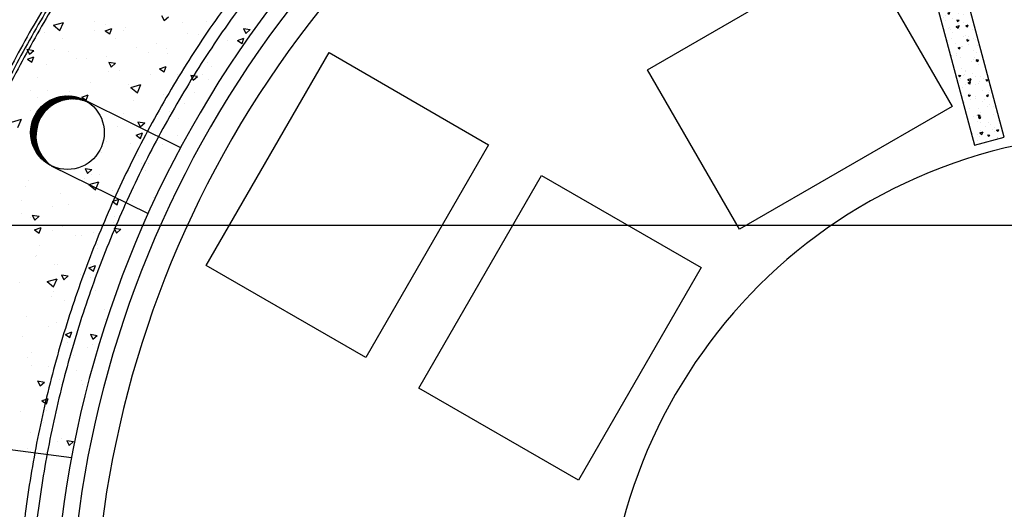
# Model space of a CAD drawing. Extents: x -1507204116 to 3732041488, y -170180604 to 62810664.
# Tile 23 of 54: x 123439 to 125043, y 1645 to 2442. Entities that reach past the tile are written whole.
import ezdxf

# ---------------------------------------------------------------- set-up
doc = ezdxf.new("R2010")
doc.units = 0
doc.header["$LTSCALE"] = 1000
doc.header["$MEASUREMENT"] = 0
doc.linetypes.add('CONFINE', pattern=[14, 6, -2, 1, -2, 1, -2])
doc.linetypes.add('TRATTI2', pattern=[10, 6, -4])
doc.layers.get('0').update_dxf_attribs({"linetype": 'CONTINUOUS'})
for name, color, linetype in [('_ZAŘÍZENÍ', 7, 'CONTINUOUS'), ('CONFINE', 3, 'CONFINE'), ('CONTORNO', 7, 'CONTINUOUS'), ('LINEAFIN', 4, 'CONTINUOUS'), ('TRATTEGG', 4, 'CONTINUOUS'), ('TRATTI2', 2, 'TRATTI2')]:
    doc.layers.add(name, color=color, linetype=linetype)

# ---------------------------------------------------------------- blocks, each defined once
blk = doc.blocks.new('*X228')
at = {"color": 0}
for p, q in [((7677.3, 4448.9), (7681.8, 4459.2)), ((7677.3, 4448.9), (7686.1, 4450.6)), ((7686.1, 4450.6), (7681.8, 4459.2)), ((7693.4, 4434.5), (7692.4, 4445.7)), ((7700.3, 4440.3), (7692.4, 4445.7)), ((7693.4, 4434.5), (7700.3, 4440.3)), ((7689, 4418.8), (7689, 4418.8)), ((7650.9, 4393.3), (7650.9, 4393.3)), ((7723, 4382.2), (7723, 4382.2)), ((7667.1, 4375.7), (7667.1, 4375.7)), ((7715.8, 4377.9), (7715.8, 4377.9)), ((7732.7, 4364.5), (7732.7, 4364.5)), ((7743.5, 4372.7), (7743.5, 4372.7)), ((7641.8, 4355.8), (7641.8, 4355.8)), ((7660.6, 4358.4), (7660.6, 4358.4)), ((7728.4, 4346.2), (7733, 4356.5)), ((7728.4, 4346.2), (7737.2, 4347.9)), ((7737.2, 4347.9), (7733, 4356.4)), ((7631.2, 4327.3), (7626.9, 4335.8)), ((7757, 4345.6), (7757, 4345.6)), ((7622.4, 4325.6), (7631.2, 4327.3)), ((7675.9, 4319.2), (7675.9, 4319.2)), ((7684.5, 4318.5), (7684.5, 4318.5)), ((7721.1, 4326.6), (7721.1, 4326.6)), ((7769.7, 4324.8), (7769.7, 4324.8)), ((7664.5, 4305.4), (7664.5, 4305.4)), ((7705.2, 4300), (7704.2, 4311.2)), ((7712.1, 4305.8), (7704.2, 4311.2)), ((7705.2, 4300), (7712.1, 4305.8)), ((7742.2, 4308.8), (7742.2, 4308.8)), ((7791, 4309), (7791, 4309)), ((7818.5, 4300.5), (7818.5, 4300.5)), ((7674.5, 4288.7), (7674.5, 4288.7)), ((7746.6, 4294.8), (7746.6, 4294.8)), ((7776.3, 4297.7), (7776.3, 4297.7)), ((7662.1, 4272.4), (7662.1, 4272.4)), ((7709.9, 4282.6), (7709.9, 4282.6)), ((7825, 4272.4), (7825, 4272.4)), ((7625.4, 4264.3), (7625.4, 4264.3)), ((7629.1, 4258.8), (7629.1, 4258.8)), ((7722.6, 4246.9), (7722.2, 4263.8)), ((7733.5, 4254.9), (7722.2, 4263.8)), ((7722.6, 4246.9), (7733.5, 4254.9)), ((7779.5, 4243.5), (7784.1, 4253.7)), ((7783.6, 4255.1), (7783.6, 4255.1)), ((7788.3, 4245.2), (7784.1, 4253.7)), ((7622.4, 4230.6), (7621.5, 4241.8)), ((7629.3, 4236.4), (7621.5, 4241.8)), ((7622.4, 4230.6), (7629.3, 4236.4)), ((7639.7, 4243.2), (7639.7, 4243.2)), ((7690.9, 4236.3), (7690.9, 4236.3)), ((7717.3, 4243.5), (7717.3, 4243.5)), ((7743.9, 4246), (7743.9, 4246)), ((7779.5, 4243.5), (7788.3, 4245.2)), ((7799.7, 4235), (7798.7, 4246.2)), ((7806.6, 4240.7), (7798.7, 4246.2)), ((7799.7, 4235), (7806.6, 4240.7)), ((7801.1, 4241.1), (7801.1, 4241.1)), ((7849.8, 4243.2), (7849.8, 4243.2)), ((7859.1, 4235.8), (7859.1, 4235.8)), ((7904.5, 4236.9), (7904.5, 4236.9)), ((7613.3, 4232.9), (7613.3, 4232.9)), ((7663.1, 4222.2), (7663.1, 4222.2)), ((7673.5, 4222.8), (7678, 4233.1)), ((7673.5, 4222.8), (7682.3, 4224.6)), ((7682.3, 4224.6), (7678, 4233.1)), ((7760.6, 4225), (7760.6, 4225)), ((7809.8, 4222.9), (7809.8, 4222.9)), ((7832.4, 4230.8), (7832.4, 4230.8)), ((7846.4, 4231), (7846.4, 4231)), ((7603, 4218.2), (7603, 4218.2)), ((7616.6, 4213.2), (7616.6, 4213.2)), ((7688.5, 4219), (7688.5, 4219)), ((7777.9, 4209.4), (7777.9, 4209.4)), ((7658.3, 4189.3), (7658.3, 4189.3)), ((7893.1, 4199.2), (7893.1, 4199.2)), ((7901.7, 4202.1), (7901.7, 4202.1)), ((7941.5, 4197.2), (7941.5, 4197.2)), ((7653.6, 4173.5), (7653.6, 4173.5)), ((7697.1, 4185.6), (7697.1, 4185.6)), ((7716.9, 4165.5), (7716, 4176.7)), ((7723.8, 4171.3), (7716, 4176.7)), ((7716.9, 4165.5), (7723.8, 4171.3)), ((7797.6, 4185.4), (7797.6, 4185.4)), ((7811.9, 4172.8), (7811.9, 4172.8)), ((7876.2, 4174.1), (7876.2, 4174.1)), ((7894.2, 4169.9), (7893.2, 4181.1)), ((7901.1, 4175.7), (7893.2, 4181.1)), ((7894.2, 4169.9), (7901.1, 4175.7)), ((7936.6, 4161.3), (7941.2, 4171.6)), ((7945.4, 4163.1), (7941.2, 4171.6)), ((7591.8, 4151.3), (7591.5, 4168.1)), ((7602.7, 4159.2), (7591.5, 4168.1)), ((7591.8, 4151.3), (7602.7, 4159.2)), ((7616.1, 4160.3), (7616.1, 4160.3)), ((7639.7, 4163.8), (7639.7, 4163.8)), ((7846.4, 4161.1), (7846.4, 4161.1)), ((7857.5, 4140.1), (7857.2, 4157)), ((7868.4, 4148), (7857.2, 4156.9)), ((7918.5, 4167.1), (7918.5, 4167.1)), ((7927.1, 4162.6), (7927.1, 4162.6)), ((7936.6, 4161.3), (7945.4, 4163.1)), ((7630.5, 4143.5), (7630.5, 4143.5)), ((7702.4, 4149.2), (7702.4, 4149.2)), ((7830.6, 4140.7), (7835.2, 4151)), ((7830.6, 4140.7), (7839.4, 4142.4)), ((7839.4, 4142.4), (7835.2, 4151)), ((7842.6, 4147.8), (7842.6, 4147.8)), ((7857.5, 4140.1), (7868.4, 4148.1)), ((7599.2, 4135), (7599.2, 4135)), ((7650.1, 4123.7), (7650.1, 4123.7)), ((7845.9, 4136.2), (7845.9, 4136.2)), ((7935.2, 4127.2), (7935.2, 4127.2)), ((7955.5, 4127.5), (7955.5, 4127.5)), ((7961.1, 4126), (7961.1, 4126)), ((7971.8, 4135.3), (7971.8, 4135.3)), ((7618.6, 4099.5), (7623.1, 4109.8)), ((7627.4, 4101.2), (7623.1, 4109.8)), ((7634.2, 4096.1), (7633.2, 4107.3)), ((7641.1, 4101.9), (7633.2, 4107.3)), ((7691.8, 4114.4), (7691.8, 4114.4)), ((7983.8, 4108.6), (7983.8, 4108.6)), ((7988.7, 4104.8), (7987.7, 4116)), ((7995.6, 4110.6), (7987.7, 4116)), ((7988.7, 4104.8), (7995.6, 4110.6)), ((8061.4, 4112), (8061.4, 4112)), ((8076.4, 4109.2), (8076.4, 4109.2)), ((7618.6, 4099.5), (7627.4, 4101.2)), ((7634.2, 4096.1), (7641.1, 4101.9)), ((7667.5, 4103.8), (7667.5, 4103.8)), ((7698.6, 4096.2), (7698.6, 4096.2)), ((7824.9, 4101.7), (7824.9, 4101.7)), ((7860.3, 4091.3), (7860.3, 4091.3)), ((7880, 4099.6), (7880, 4099.6)), ((7932.4, 4097.4), (7932.4, 4097.4)), ((7935.1, 4106.5), (7935.1, 4106.5)), ((8004.3, 4103.2), (8004.3, 4103.2)), ((8027, 4106.4), (8027, 4106.4)), ((7684.1, 4087.1), (7684.1, 4087.1)), ((7716.3, 4079.5), (7716.3, 4079.5)), ((7799.2, 4075.8), (7799.2, 4075.8)), ((7912.8, 4081.1), (7912.8, 4081.1)), ((7995.1, 4089.4), (7995.1, 4089.4)), ((8093.7, 4079.2), (8098.3, 4089.5)), ((8093.7, 4079.2), (8102.6, 4080.9)), ((8102.6, 4080.9), (8098.3, 4089.5)), ((8110.2, 4078.2), (8110.2, 4078.2)), ((7726.7, 4044.4), (7726.4, 4061.3)), ((7737.6, 4052.4), (7726.4, 4061.3)), ((7876.2, 4073), (7876.2, 4073)), ((7914, 4063), (7914, 4063)), ((7987.7, 4058.6), (7992.3, 4068.9)), ((7987.7, 4058.6), (7996.5, 4060.3)), ((7996.5, 4060.3), (7992.3, 4068.9)), ((8113.4, 4069.6), (8113.4, 4069.6)), ((7825.4, 4045.9), (7825.4, 4045.9)), ((7881.7, 4038), (7886.3, 4048.3)), ((7890.5, 4039.7), (7886.3, 4048.3)), ((7905.9, 4035.4), (7905, 4046.6)), ((7912.8, 4041.2), (7905, 4046.6)), ((7968, 4052.2), (7968, 4052.2)), ((7969.4, 4057.7), (7969.4, 4057.7)), ((7992.4, 4033.3), (7992.1, 4050.1)), ((8003.3, 4041.2), (7992.1, 4050.1)), ((8029.2, 4052.8), (8029.2, 4052.8)), ((8083.2, 4039.8), (8082.2, 4051)), ((8090.1, 4045.5), (8082.2, 4051)), ((8083.2, 4039.8), (8090.1, 4045.5)), ((8120.3, 4044.3), (8120.3, 4044.3)), ((8162.2, 4045.3), (8162.2, 4045.3)), ((8169, 4046.5), (8169, 4046.5)), ((7833.2, 4039.2), (7833.2, 4039.2)), ((7853.8, 4026.9), (7853.8, 4026.9)), ((7881.7, 4038), (7890.5, 4039.7)), ((7883.8, 4034), (7883.8, 4034)), ((7905.9, 4035.4), (7912.8, 4041.2)), ((7932.5, 4036.1), (7932.5, 4036.1)), ((7946.3, 4027.7), (7946.3, 4027.7)), ((7992.4, 4033.3), (8003.3, 4041.2)), ((8010.2, 4039.5), (8010.2, 4039.5)), ((8018.2, 4033.4), (8018.2, 4033.4)), ((8060.6, 4031.6), (8060.6, 4031.6)), ((8090.3, 4039.5), (8090.3, 4039.5)), ((8097.2, 4039.7), (8097.2, 4039.7)), ((8144.2, 4041.6), (8144.2, 4041.6)), ((7874.2, 4021.6), (7874.2, 4021.6)), ((7948, 4026.4), (7948, 4026.4)), ((8063.2, 4016.2), (8063.2, 4016.2)), ((8152.4, 4010.8), (8152.4, 4010.8)), ((8127.3, 3999.8), (8127.3, 3999.8)), ((8178.2, 4005), (8178.2, 4005)), ((8250.8, 3997.1), (8255.4, 4007.4)), ((8250.8, 3997.1), (8259.7, 3998.8)), ((8259.7, 3998.8), (8255.4, 4007.4)), ((7982, 3989.8), (7982, 3989.8)), ((8038.2, 3985.5), (8038.2, 3985.5)), ((8097.2, 3979.7), (8097.2, 3979.7)), ((8144.8, 3976.5), (8149.4, 3986.8)), ((8153.7, 3978.2), (8149.4, 3986.8)), ((8177.7, 3974.7), (8176.7, 3985.9)), ((8184.6, 3980.5), (8176.7, 3985.9)), ((8177.7, 3974.7), (8184.6, 3980.5)), ((8245, 3990.2), (8245, 3990.2)), ((8248.2, 3981.6), (8248.2, 3981.6)), ((8069.1, 3971.9), (8069.1, 3971.9)), ((8104.2, 3969.8), (8104.2, 3969.8)), ((8117.8, 3974), (8117.8, 3974)), ((8144.8, 3976.5), (8153.7, 3978.2)), ((8176.1, 3975.5), (8176.1, 3975.5)), ((8195.4, 3977.4), (8195.4, 3977.4)), ((8212.2, 3968.4), (8212.2, 3968.4)), ((8185.9, 3935.9), (8185.9, 3935.9)), ((8222.6, 3944), (8222.6, 3944)), ((8246.2, 3931.8), (8246.2, 3931.8))]:
    blk.add_line(p, q, dxfattribs=at)
blk = doc.blocks.new('*X226')
at = {"color": 0}
for p, q in [((8864.2, 7534.8), (8871.3, 7541.9)), ((8854.1, 7517.7), (8861.2, 7524.7)), ((8854.7, 7519.1), (8861.7, 7526.2)), ((8855.3, 7520.7), (8862.4, 7527.7)), ((8856.1, 7522.3), (8863.2, 7529.4)), ((8857, 7524.1), (8864.1, 7531.2)), ((8858.1, 7526.1), (8865.1, 7533.1)), ((8859.4, 7528.3), (8866.5, 7535.3)), ((8861.2, 7531), (8868.3, 7538)), ((8850.4, 7501.6), (8857.4, 7508.6)), ((8850.5, 7502.5), (8857.5, 7509.6)), ((8850.6, 7503.5), (8857.6, 7510.6)), ((8850.7, 7504.6), (8857.8, 7511.6)), ((8850.9, 7505.6), (8857.9, 7512.7)), ((8851, 7506.7), (8858.1, 7513.7)), ((8851.2, 7507.7), (8858.3, 7514.8)), ((8851.5, 7508.9), (8858.5, 7515.9)), ((8851.7, 7510), (8858.8, 7517.1)), ((8852, 7511.2), (8859.1, 7518.2)), ((8852.3, 7512.4), (8859.4, 7519.4)), ((8852.7, 7513.6), (8859.8, 7520.7)), ((8853.1, 7514.9), (8860.2, 7522)), ((8853.6, 7516.3), (8860.6, 7523.3)), ((8850.1, 7496.9), (8857.2, 7504)), ((8850.1, 7496), (8857.2, 7503.1)), ((8850.1, 7495.1), (8857.2, 7502.2)), ((8850.2, 7499.7), (8857.3, 7506.7)), ((8850.2, 7498.7), (8857.3, 7505.8)), ((8850.2, 7497.8), (8857.2, 7504.9)), ((8850.2, 7494.3), (8857.2, 7501.4)), ((8850.2, 7493.4), (8857.3, 7500.5)), ((8850.2, 7492.6), (8857.3, 7499.7)), ((8850.3, 7500.6), (8857.4, 7507.7)), ((8850.3, 7491.8), (8857.4, 7498.8)), ((8850.4, 7491), (8857.4, 7498)), ((8850.4, 7490.1), (8857.5, 7497.2)), ((8850.5, 7489.3), (8857.6, 7496.4)), ((8850.6, 7488.6), (8857.7, 7495.6)), ((8850.7, 7487.8), (8857.8, 7494.9)), ((8850.8, 7487), (8857.9, 7494.1)), ((8851, 7486.3), (8858, 7493.3)), ((8851.1, 7485.5), (8858.2, 7492.6)), ((8851.2, 7484.8), (8858.3, 7491.8)), ((8851.4, 7484), (8858.5, 7491.1)), ((8851.5, 7483.3), (8858.6, 7490.4)), ((8851.7, 7482.6), (8858.8, 7489.6)), ((8851.9, 7481.9), (8858.9, 7488.9)), ((8852.1, 7481.2), (8859.1, 7488.2)), ((8852.2, 7480.5), (8859.3, 7487.5)), ((8852.4, 7479.8), (8859.5, 7486.8)), ((8852.6, 7479.1), (8859.7, 7486.2)), ((8852.8, 7478.4), (8859.9, 7485.5)), ((8853.1, 7477.7), (8860.1, 7484.8)), ((8853.3, 7477.1), (8860.3, 7484.1)), ((8853.5, 7476.4), (8860.6, 7483.5)), ((8853.7, 7475.8), (8860.8, 7482.8)), ((8854, 7475.1), (8861, 7482.2)), ((8854.2, 7474.5), (8861.3, 7481.5)), ((8854.5, 7473.8), (8861.5, 7480.9)), ((8854.7, 7473.2), (8861.8, 7480.3)), ((8855, 7472.6), (8862.1, 7479.7)), ((8855.3, 7472), (8862.3, 7479)), ((8855.5, 7471.4), (8862.6, 7478.4)), ((8855.8, 7470.8), (8862.9, 7477.8)), ((8856.1, 7470.2), (8863.2, 7477.2)), ((8856.4, 7469.6), (8863.5, 7476.6)), ((8856.7, 7469), (8863.7, 7476.1)), ((8857, 7468.4), (8864, 7475.5)), ((8857.3, 7467.8), (8864.4, 7474.9)), ((8857.6, 7467.2), (8864.7, 7474.3)), ((8857.9, 7466.7), (8865, 7473.8)), ((8858.2, 7466.1), (8865.3, 7473.2)), ((8858.6, 7465.6), (8865.6, 7472.6)), ((8858.9, 7465), (8866, 7472.1)), ((8859.2, 7464.5), (8866.3, 7471.5)), ((8859.6, 7463.9), (8866.6, 7471)), ((8859.9, 7463.4), (8867, 7470.5)), ((8860.3, 7462.9), (8867.3, 7469.9)), ((8860.6, 7462.3), (8867.7, 7469.4)), ((8861, 7461.8), (8868.1, 7468.9)), ((8861.4, 7461.3), (8868.4, 7468.4)), ((8861.7, 7460.8), (8868.8, 7467.8)), ((8862.1, 7460.3), (8869.2, 7467.3)), ((8862.5, 7459.8), (8869.6, 7466.8)), ((8862.9, 7459.3), (8869.9, 7466.3)), ((8863.3, 7458.8), (8870.3, 7465.8)), ((8863.7, 7458.3), (8870.7, 7465.4)), ((8864.1, 7457.8), (8871.1, 7464.9)), ((8864.5, 7457.3), (8871.5, 7464.4)), ((8864.9, 7456.8), (8871.9, 7463.9)), ((8865.3, 7456.4), (8872.4, 7463.4)), ((8865.7, 7455.9), (8872.8, 7463)), ((8866.1, 7455.4), (8873.2, 7462.5)), ((8866.6, 7455), (8873.6, 7462.1)), ((8867, 7454.5), (8874.1, 7461.6)), ((8867.4, 7454.1), (8874.5, 7461.2)), ((8867.9, 7453.6), (8874.9, 7460.7)), ((8868.3, 7453.2), (8875.4, 7460.3)), ((8868.8, 7452.8), (8875.8, 7459.8)), ((8869.2, 7452.3), (8876.3, 7459.4)), ((8869.7, 7451.9), (8876.7, 7459)), ((8870.1, 7451.5), (8877.2, 7458.6)), ((8870.6, 7451.1), (8877.7, 7458.2)), ((8871.1, 7450.7), (8878.2, 7457.7)), ((8871.6, 7450.3), (8878.6, 7457.3)), ((8872, 7449.9), (8879.1, 7456.9)), ((8872.5, 7449.5), (8879.6, 7456.5)), ((8873, 7449.1), (8880.1, 7456.2)), ((8873.5, 7448.7), (8880.6, 7455.8)), ((8874, 7448.3), (8881.1, 7455.4)), ((8874.5, 7447.9), (8881.6, 7455)), ((8875, 7447.6), (8882.1, 7454.6)), ((8875.6, 7447.2), (8882.6, 7454.3)), ((8876.1, 7446.8), (8883.1, 7453.9)), ((8876.6, 7446.5), (8883.7, 7453.5)), ((8877.1, 7446.1), (8884.2, 7453.2)), ((8877.7, 7445.8), (8884.7, 7452.8)), ((8878.2, 7445.4), (8885.3, 7452.5)), ((8878.8, 7445.1), (8885.8, 7452.2)), ((8879.3, 7444.8), (8886.4, 7451.8)), ((8879.9, 7444.4), (8886.9, 7451.5)), ((8880.4, 7444.1), (8887.5, 7451.2)), ((8881, 7443.8), (8888.1, 7450.9)), ((8881.6, 7443.5), (8888.6, 7450.5)), ((8882.1, 7443.2), (8889.2, 7450.2)), ((8882.7, 7442.9), (8889.8, 7449.9)), ((8883.3, 7442.6), (8890.4, 7449.6)), ((8883.9, 7442.3), (8891, 7449.3)), ((8884.5, 7442), (8891.6, 7449.1)), ((8885.1, 7441.7), (8892.2, 7448.8)), ((8885.7, 7441.4), (8892.8, 7448.5)), ((8886.3, 7441.2), (8893.4, 7448.2)), ((8886.9, 7440.9), (8894, 7448)), ((8887.6, 7440.6), (8894.6, 7447.7)), ((8888.2, 7440.4), (8895.3, 7447.5)), ((8888.8, 7440.1), (8895.9, 7447.2)), ((8889.5, 7439.9), (8896.5, 7447)), ((8890.1, 7439.7), (8897.2, 7446.7)), ((8890.8, 7439.4), (8897.8, 7446.5)), ((8891.4, 7439.2), (8898.5, 7446.3)), ((8892.1, 7439), (8899.2, 7446.1)), ((8892.8, 7438.8), (8899.9, 7445.9)), ((8893.5, 7438.6), (8900.5, 7445.7)), ((8894.2, 7438.4), (8901.2, 7445.5)), ((8894.8, 7438.2), (8901.9, 7445.3)), ((8895.6, 7438), (8902.6, 7445.1)), ((8896.3, 7437.9), (8903.3, 7444.9)), ((8897, 7437.7), (8904.1, 7444.8)), ((8897.7, 7437.5), (8904.8, 7444.6)), ((8898.4, 7437.4), (8905.5, 7444.5)), ((8899.2, 7437.2), (8906.3, 7444.3)), ((8899.9, 7437.1), (8907, 7444.2)), ((8900.7, 7437), (8907.8, 7444.1)), ((8901.5, 7436.9), (8908.5, 7443.9)), ((8902.2, 7436.8), (8909.3, 7443.8)), ((8903, 7436.7), (8910.1, 7443.7)), ((8903.8, 7436.6), (8910.9, 7443.6)), ((8904.6, 7436.5), (8911.7, 7443.6)), ((8916.2, 7436.5), (8923.2, 7443.6)), ((8917.1, 7436.6), (8924.2, 7443.7)), ((8918.2, 7436.8), (8925.2, 7443.8)), ((8919.2, 7436.9), (8926.3, 7444)), ((8920.2, 7437.1), (8927.3, 7444.2)), ((8921.3, 7437.3), (8928.4, 7444.4)), ((8922.4, 7437.5), (8929.5, 7444.6)), ((8923.6, 7437.8), (8930.6, 7444.8)), ((8924.7, 7438), (8931.8, 7445.1)), ((8925.9, 7438.3), (8933, 7445.4)), ((8927.2, 7438.7), (8934.2, 7445.8)), ((8928.4, 7439.1), (8935.5, 7446.2)), ((8929.8, 7439.5), (8936.8, 7446.6)), ((8931.1, 7440), (8938.2, 7447.1)), ((8932.6, 7440.6), (8939.7, 7447.7)), ((8934.1, 7441.2), (8941.2, 7448.3)), ((8935.7, 7442), (8942.8, 7449)), ((8937.5, 7442.8), (8944.5, 7449.9)), ((8939.4, 7443.8), (8946.4, 7450.9)), ((8941.5, 7445.1), (8948.6, 7452.2)), ((8944, 7446.7), (8951.1, 7453.8)), ((8947.4, 7449.2), (8954.4, 7456.3)), ((8905.4, 7436.4), (8912.5, 7443.5)), ((8906.3, 7436.4), (8913.3, 7443.4)), ((8907.1, 7436.3), (8914.2, 7443.4)), ((8907.9, 7436.3), (8915, 7443.3)), ((8908.8, 7436.2), (8915.9, 7443.3)), ((8909.7, 7436.2), (8916.7, 7443.3)), ((8910.6, 7436.2), (8917.6, 7443.3)), ((8911.4, 7436.2), (8918.5, 7443.3)), ((8912.4, 7436.3), (8919.4, 7443.3)), ((8913.3, 7436.3), (8920.4, 7443.4)), ((8914.2, 7436.4), (8921.3, 7443.4)), ((8915.2, 7436.4), (8922.3, 7443.5))]:
    blk.add_line(p, q, dxfattribs=at)
blk = doc.blocks.new('*X197')
at = {"color": 0}
for p, q in [((7510, 4185.1), (7508.8, 4203.8)), ((7501.2, 4135.5), (7499, 4169)), ((7492.4, 4085.9), (7490.2, 4119.4)), ((7483.7, 4036.3), (7481.5, 4069.8)), ((7485.5, 4009), (7484.7, 4020.3)), ((7498.2, 3997.8), (7497.5, 4009.1)), ((7511, 3986.6), (7510.2, 3997.9)), ((7523.7, 3975.4), (7523, 3986.7)), ((7536.5, 3964.3), (7535.8, 3975.5)), ((7549.2, 3953.1), (7548.5, 3964.4)), ((7562, 3941.9), (7561.3, 3953.2)), ((7574.8, 3930.7), (7574, 3942)), ((7587.5, 3919.5), (7586.8, 3930.8)), ((7600.3, 3908.3), (7599.5, 3919.6)), ((7613, 3897.1), (7612.3, 3908.4)), ((7625.8, 3885.9), (7625.1, 3897.2)), ((7638.6, 3874.7), (7637.8, 3886)), ((7867, 3875.7), (7866.5, 3883.9)), ((7651.3, 3863.6), (7650.6, 3874.8)), ((7819.9, 3860.8), (7819.3, 3869)), ((7831.6, 3864.5), (7831.1, 3872.8)), ((7843.4, 3868.3), (7842.9, 3876.5)), ((7855.2, 3872), (7854.7, 3880.2)), ((7664.1, 3852.4), (7663.3, 3863.7)), ((7676.8, 3841.2), (7676.1, 3852.5)), ((7761, 3842.2), (7760.4, 3850.4)), ((7772.7, 3845.9), (7772.2, 3854.2)), ((7784.5, 3849.7), (7784, 3857.9)), ((7796.3, 3853.4), (7795.8, 3861.6)), ((7808.1, 3857.1), (7807.5, 3865.3)), ((7689.6, 3830), (7688.9, 3841.3)), ((7713.8, 3827.3), (7713.3, 3835.5)), ((7725.6, 3831), (7725.1, 3839.3)), ((7737.4, 3834.8), (7736.9, 3843)), ((7749.2, 3838.5), (7748.6, 3846.7)), ((7702, 3824.4), (7701.5, 3832.4))]:
    blk.add_line(p, q, dxfattribs=at)
blk = doc.blocks.new('*X218')
at = {"color": 0}
for p, q in [((7391.4, 5600.1), (7391.4, 5600.1)), ((7402.9, 5598.7), (7402.9, 5598.7)), ((7414.2, 5595.7), (7413.9, 5599.4)), ((7416.5, 5597.6), (7413.9, 5599.4)), ((7443.1, 5593.6), (7443, 5599.3)), ((7446.7, 5596.3), (7443, 5599.3)), ((7466.3, 5599.4), (7466.3, 5599.4)), ((7471.8, 5600.3), (7471.8, 5600.3)), ((7473.3, 5597.2), (7473, 5600.4)), ((7473.3, 5597.2), (7475.6, 5599.1)), ((7475.6, 5599.1), (7473.7, 5600.4)), ((7489.1, 5595.6), (7490.6, 5599)), ((7492, 5596.2), (7490.6, 5599)), ((7532.4, 5598.6), (7532.2, 5600.4)), ((7532.4, 5598.6), (7534.4, 5600.4)), ((7578.6, 5599.2), (7578.6, 5599.2)), ((7591.4, 5600.1), (7591.4, 5600.4)), ((7591.4, 5600.1), (7591.8, 5600.4)), ((7682.8, 5595.7), (7684.3, 5599.1)), ((7685.7, 5596.3), (7684.3, 5599.1)), ((7740.7, 5598.7), (7740.7, 5598.7)), ((7758.9, 5599.8), (7758.9, 5599.8)), ((7776.6, 5599.3), (7776.6, 5599.3)), ((7844.4, 5599.5), (7844.4, 5599.5)), ((7851.5, 5599.6), (7851.5, 5599.6)), ((7871.1, 5599.6), (7871.1, 5599.6)), ((7876.5, 5595.8), (7878, 5599.2)), ((7879.5, 5596.4), (7878, 5599.2)), ((7948.1, 5600.3), (7948.1, 5600.3)), ((8051.5, 5600.2), (8051.5, 5600.2)), ((8070.2, 5595.9), (8071.8, 5599.3)), ((8073.2, 5596.5), (8071.8, 5599.3)), ((8106.6, 5599.5), (8106.6, 5600.4)), ((8106.6, 5599.5), (8107.9, 5600.4)), ((8163.7, 5600), (8163.7, 5600)), ((7370.3, 5591.5), (7370.3, 5591.5)), ((7386.6, 5583.4), (7386.6, 5583.4)), ((7390.7, 5596), (7390.7, 5596)), ((7402.7, 5587.9), (7402.7, 5587.9)), ((7410.6, 5585.4), (7410.6, 5585.4)), ((7414.2, 5595.7), (7416.5, 5597.6)), ((7418.3, 5595.4), (7418.3, 5595.4)), ((7418.4, 5581.9), (7419.9, 5585.3)), ((7421.3, 5582.4), (7419.9, 5585.3)), ((7421.3, 5589.1), (7421.3, 5589.1)), ((7429.7, 5596.4), (7429.7, 5596.4)), ((7434.6, 5587.3), (7434.6, 5587.3)), ((7441.1, 5584.2), (7441.1, 5584.2)), ((7443.1, 5593.6), (7446.7, 5596.3)), ((7453.7, 5588.7), (7455.2, 5592.2)), ((7453.7, 5588.7), (7456.7, 5589.3)), ((7456.7, 5589.3), (7455.2, 5592.2)), ((7458.6, 5589.4), (7458.6, 5589.4)), ((7464.3, 5584.9), (7464.3, 5584.9)), ((7468, 5592.1), (7468, 5592.1)), ((7473.6, 5583.1), (7473.6, 5583.1)), ((7482.6, 5591.3), (7482.6, 5591.3)), ((7489.1, 5595.6), (7492, 5596.2)), ((7499.5, 5584.3), (7499.5, 5584.3)), ((7502.4, 5593.3), (7502.4, 5593.3)), ((7506.4, 5588.7), (7506.4, 5588.7)), ((7506.6, 5593.3), (7506.6, 5593.3)), ((7530.6, 5595.2), (7530.6, 5595.2)), ((7531.7, 5589.9), (7531.6, 5595.5)), ((7535.3, 5592.6), (7531.6, 5595.5)), ((7531.7, 5589.9), (7535.3, 5592.6)), ((7533.2, 5586.5), (7533.2, 5586.5)), ((7533.4, 5597.2), (7533.4, 5597.2)), ((7536.2, 5585.9), (7536.2, 5585.9)), ((7544.7, 5585), (7544.7, 5585)), ((7545.4, 5589.2), (7545.4, 5589.2)), ((7552.5, 5586.6), (7552.5, 5586.6)), ((7554.6, 5597.3), (7554.6, 5597.3)), ((7566.9, 5584), (7566.9, 5584)), ((7571.7, 5592.9), (7571.7, 5592.9)), ((7578.3, 5587.7), (7578.3, 5587.7)), ((7583.5, 5597.6), (7583.5, 5597.6)), ((7610.1, 5589.5), (7610.1, 5589.5)), ((7612.1, 5582), (7613.6, 5585.4)), ((7615.1, 5582.5), (7613.6, 5585.4)), ((7614.4, 5590.7), (7614.4, 5590.7)), ((7614.9, 5588), (7614.9, 5588)), ((7615.1, 5589.3), (7615.1, 5589.3)), ((7620.2, 5586.2), (7620.1, 5591.8)), ((7623.9, 5588.8), (7620.1, 5591.8)), ((7620.2, 5586.2), (7623.9, 5588.8)), ((7626.6, 5593.4), (7626.6, 5593.4)), ((7631.3, 5590), (7631.3, 5590)), ((7637.1, 5597.9), (7637.1, 5597.9)), ((7645, 5583.8), (7645, 5583.8)), ((7647.4, 5588.8), (7649, 5592.3)), ((7647.4, 5588.8), (7650.4, 5589.4)), ((7648.4, 5585.7), (7648.4, 5585.7)), ((7650.4, 5589.4), (7649, 5592.3)), ((7657.2, 5591.2), (7657.2, 5591.2)), ((7662.9, 5591.9), (7662.9, 5591.9)), ((7675.3, 5593.7), (7675.3, 5593.7)), ((7679.2, 5583.8), (7679.2, 5583.8)), ((7682, 5579.8), (7681.7, 5583.6)), ((7684.3, 5581.7), (7681.7, 5583.5)), ((7682.8, 5595.7), (7685.7, 5596.3)), ((7693.9, 5592.8), (7693.9, 5592.8)), ((7695.5, 5595), (7695.5, 5595)), ((7703.2, 5585.8), (7703.2, 5585.8)), ((7707.7, 5597.7), (7707.7, 5597.7)), ((7708.8, 5582.5), (7708.7, 5588.1)), ((7712.4, 5585.1), (7708.7, 5588.1)), ((7708.8, 5582.5), (7712.4, 5585.1)), ((7710.1, 5593.5), (7710.1, 5593.5)), ((7710.9, 5595.9), (7710.9, 5595.9)), ((7713.7, 5590.3), (7713.7, 5590.3)), ((7726.1, 5588.1), (7726.1, 5588.1)), ((7727.2, 5587.8), (7727.2, 5587.8)), ((7736, 5594.6), (7736, 5594.6)), ((7741.1, 5581.3), (7740.8, 5585)), ((7743.4, 5583.2), (7740.8, 5585)), ((7741.1, 5581.3), (7743.4, 5583.2)), ((7751.2, 5589.8), (7751.2, 5589.8)), ((7752.1, 5586.5), (7752.1, 5586.5)), ((7769.2, 5583.9), (7769.2, 5583.9)), ((7772.7, 5596.2), (7772.7, 5596.2)), ((7775.2, 5591.7), (7775.2, 5591.7)), ((7779, 5594.4), (7779, 5594.4)), ((7788.9, 5596.9), (7788.9, 5596.9)), ((7797.4, 5578.7), (7797.3, 5584.4)), ((7801, 5581.4), (7797.3, 5584.4)), ((7799.2, 5593.7), (7799.2, 5593.7)), ((7800.2, 5582.7), (7799.8, 5586.5)), ((7802.5, 5584.6), (7799.8, 5586.5)), ((7800.2, 5582.7), (7802.5, 5584.7)), ((7805.8, 5582.1), (7807.4, 5585.5)), ((7805.8, 5582.1), (7808.8, 5582.6)), ((7807.2, 5592.3), (7807.2, 5592.3)), ((7808.8, 5582.6), (7807.4, 5585.5)), ((7814.8, 5598), (7814.8, 5598)), ((7817.4, 5591.1), (7817.4, 5591.1)), ((7823.1, 5595.7), (7823.1, 5595.7)), ((7838.1, 5585.5), (7838.1, 5585.5)), ((7841.2, 5588.9), (7842.7, 5592.4)), ((7841.2, 5588.9), (7844.1, 5589.5)), ((7844.1, 5589.5), (7842.7, 5592.4)), ((7847.2, 5597.7), (7847.2, 5597.7)), ((7850.3, 5588.2), (7850.3, 5588.2)), ((7855.7, 5587.3), (7855.7, 5587.3)), ((7859.2, 5584.2), (7858.9, 5587.9)), ((7861.5, 5586.1), (7858.9, 5587.9)), ((7859.2, 5584.2), (7861.5, 5586.1)), ((7859.5, 5584.5), (7859.5, 5584.5)), ((7876.5, 5595.8), (7879.5, 5596.4)), ((7882.7, 5595.2), (7882.7, 5595.2)), ((7888.4, 5596.6), (7888.4, 5596.6)), ((7894, 5583), (7894, 5583)), ((7907.5, 5588.4), (7907.5, 5588.4)), ((7918.3, 5585.6), (7918, 5589.4)), ((7920.6, 5587.5), (7918, 5589.4)), ((7918.3, 5585.6), (7920.6, 5587.6)), ((7919.2, 5589.7), (7919.2, 5589.7)), ((7921.1, 5591.8), (7921.1, 5591.8)), ((7931.4, 5592.4), (7931.4, 5592.4)), ((7949.8, 5582.8), (7949.8, 5582.8)), ((7955.5, 5592.4), (7955.5, 5592.4)), ((7959.4, 5588.1), (7959.4, 5588.1)), ((7971.8, 5584.3), (7971.8, 5584.3)), ((7977.4, 5587.1), (7977.1, 5590.8)), ((7979.7, 5589), (7977.1, 5590.8)), ((7977.4, 5587.1), (7979.7, 5589)), ((7986.3, 5596), (7986.3, 5596)), ((7995.8, 5586.3), (7995.8, 5586.3)), ((7997.7, 5583.8), (7997.7, 5583.8)), ((7999.6, 5582.2), (8001.1, 5585.6)), ((7999.6, 5582.2), (8002.5, 5582.8)), ((8000.4, 5594), (8000.4, 5594)), ((8002.5, 5582.7), (8001.1, 5585.6)), ((8003.5, 5596.3), (8003.5, 5596.3)), ((8008.3, 5583.1), (8008.3, 5583.1)), ((8012.6, 5596.7), (8012.6, 5596.7)), ((8019.7, 5588.2), (8019.7, 5588.2)), ((8024.7, 5592.6), (8024.7, 5592.6)), ((8031, 5587.1), (8031, 5587.1)), ((8034.2, 5584.2), (8034.2, 5584.2)), ((8034.9, 5589), (8036.4, 5592.5)), ((8034.9, 5589), (8037.8, 5589.6)), ((8036.5, 5588.5), (8036.2, 5592.3)), ((8038.8, 5590.5), (8036.2, 5592.3)), ((8037.9, 5589.6), (8036.4, 5592.5)), ((8036.5, 5588.5), (8038.8, 5590.5)), ((8043.8, 5590.2), (8043.8, 5590.2)), ((8063.1, 5588.9), (8063.1, 5588.9)), ((8067.7, 5592.2), (8067.7, 5592.2)), ((8070.2, 5595.9), (8073.2, 5596.5)), ((8070.9, 5585.8), (8070.9, 5585.8)), ((8074, 5582.9), (8074, 5582.9)), ((8081.5, 5598.3), (8081.5, 5598.3)), ((8087.2, 5586.5), (8087.2, 5586.5)), ((8090, 5596.8), (8090, 5596.8)), ((8091.8, 5594.2), (8091.8, 5594.2)), ((8095.6, 5590), (8095.2, 5593.7)), ((8097.9, 5591.9), (8095.2, 5593.7)), ((8095.6, 5590), (8097.9, 5591.9)), ((8101.4, 5584.6), (8101.4, 5584.6)), ((8112.1, 5591.4), (8112.1, 5591.4)), ((8113, 5587.7), (8113, 5587.7)), ((8115.7, 5596.1), (8115.7, 5596.1)), ((8128.4, 5593.4), (8128.4, 5593.4)), ((8139.8, 5598.1), (8139.8, 5598.1)), ((8143, 5584.5), (8143, 5584.5)), ((8149.8, 5589.3), (8149.8, 5589.3)), ((8152.1, 5584.9), (8152.1, 5584.9)), ((8154.6, 5591.4), (8154.3, 5595.2)), ((8156.9, 5593.4), (8154.3, 5595.2)), ((8154.6, 5591.4), (8156.9, 5593.4)), ((8155.2, 5587.2), (8155.2, 5587.2)), ((8166, 5590), (8166, 5590)), ((8166.8, 5589.6), (8166.8, 5589.6)), ((7371, 5577.9), (7371, 5577.9)), ((7375, 5568.2), (7375, 5568.2)), ((7375.7, 5579.1), (7375.7, 5579.1)), ((7378.6, 5579), (7378.6, 5579)), ((7383, 5575), (7384.6, 5578.4)), ((7383, 5575), (7386, 5575.6)), ((7383.2, 5580.6), (7383.2, 5580.6)), ((7386, 5575.6), (7384.6, 5578.4)), ((7386.6, 5572.6), (7386.3, 5576.3)), ((7388.9, 5574.5), (7386.3, 5576.3)), ((7386.6, 5572.6), (7388.9, 5574.5)), ((7387, 5566.9), (7387, 5566.9)), ((7394.8, 5579.7), (7394.8, 5579.7)), ((7399.5, 5561.8), (7399.4, 5567.4)), ((7403.2, 5564.4), (7399.4, 5567.4)), ((7401.6, 5571), (7401.6, 5571)), ((7414.1, 5575.7), (7414.1, 5575.7)), ((7418.4, 5581.9), (7421.3, 5582.4)), ((7420.7, 5580.8), (7420.7, 5580.8)), ((7423, 5572.2), (7423, 5572.2)), ((7444.6, 5566.8), (7444.6, 5566.8)), ((7445.7, 5574), (7445.4, 5577.7)), ((7448, 5575.9), (7445.4, 5577.7)), ((7445.7, 5574), (7448, 5575.9)), ((7452.1, 5582.2), (7452.1, 5582.2)), ((7452.4, 5572), (7452.4, 5572)), ((7457.4, 5582.4), (7457.4, 5582.4)), ((7471, 5576.1), (7471, 5576.1)), ((7479.3, 5579.9), (7479.3, 5579.9)), ((7482.7, 5575.3), (7482.7, 5575.3)), ((7487.2, 5568), (7487.2, 5568)), ((7490.7, 5567.7), (7490.7, 5567.7)), ((7504.8, 5575.5), (7504.5, 5579.2)), ((7507.1, 5577.4), (7504.5, 5579.2)), ((7504.8, 5575.5), (7507.1, 5577.4)), ((7511.3, 5570.1), (7511.3, 5570.1)), ((7513.6, 5568.4), (7513.6, 5568.4)), ((7517.7, 5576.5), (7517.7, 5576.5)), ((7518.9, 5580.1), (7518.9, 5580.1)), ((7525.8, 5571.1), (7525.8, 5571.1)), ((7535.2, 5572), (7535.2, 5572)), ((7541.4, 5568.2), (7543, 5571.7)), ((7541.4, 5568.2), (7544.4, 5568.8)), ((7544.4, 5568.8), (7543, 5571.7)), ((7556.1, 5572.8), (7556.1, 5572.8)), ((7559.2, 5574), (7559.2, 5574)), ((7563.9, 5576.9), (7563.5, 5580.7)), ((7566.2, 5578.8), (7563.5, 5580.6)), ((7563.9, 5579.5), (7563.9, 5579.5)), ((7563.9, 5576.9), (7566.2, 5578.8)), ((7576.8, 5575.1), (7578.3, 5578.5)), ((7576.8, 5575.1), (7579.7, 5575.7)), ((7579.7, 5575.7), (7578.3, 5578.5)), ((7583, 5580.7), (7583, 5580.7)), ((7583.2, 5575.9), (7583.2, 5575.9)), ((7594.4, 5568.5), (7594.4, 5568.5)), ((7594.7, 5572.7), (7594.7, 5572.7)), ((7606.9, 5575.4), (7606.9, 5575.4)), ((7607.2, 5578), (7607.2, 5578)), ((7612.1, 5582), (7615.1, 5582.5)), ((7621.4, 5577.3), (7621.4, 5577.3)), ((7622.9, 5578.4), (7622.6, 5582.1)), ((7625.2, 5580.3), (7622.6, 5582.1)), ((7622.9, 5578.4), (7625.2, 5580.3)), ((7631.2, 5579.9), (7631.2, 5579.9)), ((7640.1, 5567), (7640.1, 5567)), ((7655.2, 5581.9), (7655.2, 5581.9)), ((7659.7, 5573.5), (7659.7, 5573.5)), ((7667.6, 5568.7), (7667.6, 5568.7)), ((7675.8, 5576.9), (7675.8, 5576.9)), ((7676.8, 5568.6), (7676.8, 5568.6)), ((7682, 5579.8), (7684.3, 5581.7)), ((7686.7, 5581.5), (7686.7, 5581.5)), ((7688, 5579.6), (7688, 5579.6)), ((7693, 5569.3), (7693, 5569.3)), ((7698, 5569.3), (7698, 5569.3)), ((7706.4, 5570), (7706.4, 5570)), ((7715.5, 5572.6), (7715.5, 5572.6)), ((7718.9, 5570.4), (7718.9, 5570.4)), ((7725.1, 5578.1), (7725.1, 5578.1)), ((7735.2, 5568.3), (7736.7, 5571.8)), ((7735.2, 5568.3), (7738.1, 5568.9)), ((7738.1, 5568.9), (7736.7, 5571.8)), ((7755.6, 5572), (7755.6, 5572)), ((7757, 5581.2), (7757, 5581.2)), ((7763.4, 5574.3), (7763.4, 5574.3)), ((7763.5, 5576.6), (7763.5, 5576.6)), ((7770.5, 5575.2), (7772, 5578.6)), ((7770.5, 5575.2), (7773.4, 5575.8)), ((7771.9, 5572.8), (7771.9, 5572.8)), ((7773.4, 5575.8), (7772, 5578.6)), ((7779.8, 5568.5), (7779.8, 5568.5)), ((7787.6, 5574.3), (7787.6, 5574.3)), ((7790.4, 5582.2), (7790.4, 5582.2)), ((7797.4, 5578.7), (7801, 5581.4)), ((7797.7, 5573.9), (7797.7, 5573.9)), ((7801.7, 5570), (7801.7, 5570)), ((7803.8, 5570.5), (7803.8, 5570.5)), ((7811.5, 5580.5), (7811.5, 5580.5)), ((7818.4, 5567.4), (7818.4, 5567.4)), ((7827.8, 5572.4), (7827.8, 5572.4)), ((7828.7, 5578.9), (7828.7, 5578.9)), ((7830.6, 5570.1), (7830.6, 5570.1)), ((7834.5, 5575.5), (7834.5, 5575.5)), ((7840.1, 5566.7), (7840.1, 5566.7)), ((7850.7, 5576.2), (7850.7, 5576.2)), ((7851.8, 5574.4), (7851.8, 5574.4)), ((7867.1, 5575.1), (7867.1, 5575.1)), ((7868.7, 5578.5), (7868.7, 5578.5)), ((7875.8, 5576.4), (7875.8, 5576.4)), ((7876.6, 5577.3), (7876.6, 5577.3)), ((7885.9, 5575), (7885.8, 5580.6)), ((7889.6, 5577.7), (7885.8, 5580.6)), ((7885.9, 5575), (7889.6, 5577.7)), ((7899.6, 5571.7), (7899.6, 5571.7)), ((7899.8, 5578.4), (7899.8, 5578.4)), ((7905.4, 5570.8), (7905.4, 5570.8)), ((7911.8, 5574.4), (7911.8, 5574.4)), ((7913.3, 5578.9), (7913.3, 5578.9)), ((7923.8, 5580.3), (7923.8, 5580.3)), ((7928.9, 5568.4), (7930.4, 5571.9)), ((7928.9, 5568.4), (7931.8, 5569)), ((7929.5, 5579.6), (7929.5, 5579.6)), ((7931.8, 5569), (7930.4, 5571.9)), ((7932.4, 5579.6), (7932.4, 5579.6)), ((7943.8, 5567.4), (7943.8, 5567.4)), ((7947.8, 5582.3), (7947.8, 5582.3)), ((7949.8, 5563.9), (7949.5, 5567.7)), ((7952.1, 5565.9), (7949.5, 5567.7)), ((7955.4, 5580.8), (7955.4, 5580.8)), ((7960.1, 5569.1), (7960.1, 5569.1)), ((7964.2, 5575.3), (7965.8, 5578.7)), ((7964.2, 5575.3), (7967.2, 5575.9)), ((7967.2, 5575.9), (7965.8, 5578.7)), ((7970.8, 5575.9), (7970.8, 5575.9)), ((7974.5, 5571.3), (7974.4, 5576.9)), ((7978.1, 5573.9), (7974.4, 5576.9)), ((7974.5, 5571.3), (7978.1, 5574)), ((7980.7, 5575.9), (7980.7, 5575.9)), ((7992.1, 5582.4), (7992.1, 5582.4)), ((7992.9, 5578.6), (7992.9, 5578.6)), ((8008.1, 5573.1), (8008.1, 5573.1)), ((8008.9, 5565.4), (8008.6, 5569.1)), ((8011.2, 5567.3), (8008.6, 5569.1)), ((8008.9, 5565.4), (8011.2, 5567.3)), ((8009, 5571.6), (8009, 5571.6)), ((8011.3, 5569), (8011.3, 5569)), ((8036.1, 5580.4), (8036.1, 5580.4)), ((8047.4, 5568.2), (8047.4, 5568.2)), ((8048.4, 5567), (8048.4, 5567)), ((8056.1, 5577), (8056.1, 5577)), ((8061.8, 5580.2), (8061.8, 5580.2)), ((8063.1, 5567.6), (8062.9, 5573.2)), ((8066.7, 5570.2), (8063, 5573.2)), ((8063.1, 5567.6), (8066.7, 5570.2)), ((8068, 5566.8), (8067.6, 5570.6)), ((8070.3, 5568.8), (8067.7, 5570.6)), ((8068, 5566.8), (8070.3, 5568.8)), ((8072.4, 5568.9), (8072.4, 5568.9)), ((8074.4, 5576.7), (8074.4, 5576.7)), ((8092.4, 5573.3), (8092.4, 5573.3)), ((8096.4, 5570.9), (8096.4, 5570.9)), ((8104.1, 5580.9), (8104.1, 5580.9)), ((8112.7, 5572.4), (8112.7, 5572.4)), ((8120.4, 5572.9), (8120.4, 5572.9)), ((8122.6, 5568.5), (8124.1, 5572)), ((8122.6, 5568.5), (8125.6, 5569.1)), ((8125.6, 5569.1), (8124.1, 5572)), ((8127.1, 5568.3), (8126.7, 5572)), ((8129.4, 5570.2), (8126.7, 5572)), ((8127.1, 5568.3), (8129.4, 5570.2)), ((8135.5, 5569.1), (8135.5, 5569.1)), ((8139.7, 5581.2), (8139.7, 5581.2)), ((8144.4, 5574.9), (8144.4, 5574.9)), ((8151.1, 5569), (8151.1, 5569)), ((8151.6, 5563.8), (8151.5, 5569.5)), ((8155.3, 5566.5), (8151.5, 5569.5)), ((8158, 5575.4), (8159.5, 5578.8)), ((8158, 5575.4), (8160.9, 5576)), ((8160.9, 5576), (8159.5, 5578.8)), ((8168.4, 5576.8), (8168.4, 5576.8)), ((7377.7, 5555.5), (7377.7, 5555.5)), ((7381.9, 5552.9), (7381.9, 5552.9)), ((7391.2, 5560.1), (7391.2, 5560.1)), ((7398.4, 5554.7), (7398.4, 5554.7)), ((7399.5, 5561.8), (7403.2, 5564.4)), ((7403.6, 5556.7), (7403.6, 5556.7)), ((7415.3, 5562.2), (7415.3, 5562.2)), ((7418.1, 5550.9), (7417.8, 5554.6)), ((7420.4, 5552.8), (7417.8, 5554.6)), ((7418.1, 5550.9), (7420.4, 5552.8)), ((7425.4, 5563.5), (7425.4, 5563.5)), ((7432.4, 5564.1), (7432.4, 5564.1)), ((7436.6, 5550.4), (7436.9, 5551.1)), ((7436.7, 5551.3), (7436.7, 5551.3)), ((7437.3, 5550.4), (7436.9, 5551)), ((7439.2, 5564.1), (7439.2, 5564.1)), ((7440.3, 5558.3), (7440.3, 5558.3)), ((7456.6, 5559), (7456.6, 5559)), ((7463.1, 5557.2), (7463.1, 5557.2)), ((7463.3, 5566.1), (7463.3, 5566.1)), ((7463.7, 5559.8), (7463.7, 5559.8)), ((7470.8, 5554.5), (7472.3, 5557.9)), ((7470.8, 5554.5), (7473.7, 5555.1)), ((7473.7, 5555.1), (7472.3, 5557.9)), ((7475.6, 5552.9), (7475.6, 5552.9)), ((7477.2, 5552.3), (7476.9, 5556.1)), ((7479.5, 5554.2), (7476.9, 5556.1)), ((7477.2, 5552.3), (7479.5, 5554.3)), ((7482.4, 5560.1), (7482.4, 5560.1)), ((7488.1, 5558), (7488, 5563.7)), ((7491.7, 5560.7), (7488, 5563.7)), ((7488.1, 5558), (7491.7, 5560.7)), ((7502, 5555.5), (7502, 5555.5)), ((7506.1, 5561.4), (7507.6, 5564.8)), ((7506.1, 5561.4), (7509, 5561.9)), ((7506.1, 5553), (7506.1, 5553)), ((7509, 5561.9), (7507.6, 5564.8)), ((7519.2, 5561.7), (7519.2, 5561.7)), ((7523.6, 5556.8), (7523.6, 5556.8)), ((7529.1, 5564.3), (7529.1, 5564.3)), ((7535.4, 5562.4), (7535.4, 5562.4)), ((7536.3, 5553.8), (7536, 5557.5)), ((7538.6, 5555.7), (7536, 5557.5)), ((7536.3, 5553.8), (7538.6, 5555.7)), ((7540.4, 5552.1), (7540.4, 5552.1)), ((7544.2, 5561.5), (7544.2, 5561.5)), ((7561.3, 5563.6), (7561.3, 5563.6)), ((7563.9, 5550.8), (7563.9, 5550.8)), ((7567.4, 5560.6), (7567.4, 5560.6)), ((7571.6, 5560.8), (7571.6, 5560.8)), ((7575, 5554.6), (7575, 5554.6)), ((7576.7, 5554.3), (7576.5, 5559.9)), ((7580.3, 5557), (7576.5, 5559.9)), ((7576.7, 5554.3), (7580.3, 5557)), ((7587.2, 5557.3), (7587.2, 5557.3)), ((7587.8, 5552.7), (7587.8, 5552.7)), ((7595.4, 5555.2), (7595, 5559)), ((7597.7, 5557.2), (7595, 5559)), ((7595.4, 5555.2), (7597.7, 5557.2)), ((7598, 5565.2), (7598, 5565.2)), ((7605.7, 5556.3), (7605.7, 5556.3)), ((7611.9, 5554.7), (7611.9, 5554.7)), ((7614.2, 5565.9), (7614.2, 5565.9)), ((7619.6, 5564.7), (7619.6, 5564.7)), ((7625.3, 5565.7), (7625.3, 5565.7)), ((7630.3, 5550.4), (7630.7, 5551.2)), ((7631.1, 5550.4), (7630.7, 5551.1)), ((7632.7, 5565.1), (7632.7, 5565.1)), ((7635.8, 5556.6), (7635.8, 5556.6)), ((7644.1, 5552.9), (7644.1, 5552.9)), ((7654.4, 5556.7), (7654.1, 5560.4)), ((7656.7, 5558.6), (7654.1, 5560.4)), ((7654.4, 5556.7), (7656.7, 5558.6)), ((7656.2, 5558.9), (7656.2, 5558.9)), ((7659.9, 5558.7), (7659.9, 5558.7)), ((7664.5, 5554.6), (7666, 5558)), ((7664.5, 5554.6), (7667.4, 5555.2)), ((7665.2, 5550.6), (7665.1, 5556.2)), ((7668.9, 5553.2), (7665.1, 5556.2)), ((7665.2, 5550.6), (7668.9, 5553.2)), ((7667.4, 5555.2), (7666, 5558)), ((7668.4, 5561.6), (7668.4, 5561.6)), ((7671.1, 5561.3), (7671.1, 5561.3)), ((7683.8, 5560.6), (7683.8, 5560.6)), ((7686.8, 5551.9), (7686.8, 5551.9)), ((7699.8, 5561.5), (7701.3, 5564.9)), ((7699.8, 5561.5), (7702.8, 5562)), ((7702.8, 5562), (7701.4, 5564.9)), ((7707.9, 5562.6), (7707.9, 5562.6)), ((7709.4, 5557.1), (7709.4, 5557.1)), ((7713.5, 5558.1), (7713.2, 5561.9)), ((7715.8, 5560.1), (7713.2, 5561.9)), ((7713.5, 5558.1), (7715.8, 5560.1)), ((7731.8, 5564.5), (7731.8, 5564.5)), ((7736.4, 5565.9), (7736.4, 5565.9)), ((7737.3, 5563.1), (7737.3, 5563.1)), ((7747.8, 5553.7), (7747.8, 5553.7)), ((7749.5, 5565.8), (7749.5, 5565.8)), ((7753.7, 5550.4), (7753.7, 5552.5)), ((7756.4, 5550.4), (7753.7, 5552.5)), ((7755.8, 5566.5), (7755.8, 5566.5)), ((7767.9, 5556.2), (7767.9, 5556.2)), ((7768.2, 5553.3), (7768.2, 5553.3)), ((7772.6, 5559.6), (7772.3, 5563.3)), ((7774.9, 5561.5), (7772.3, 5563.3)), ((7772.6, 5559.6), (7774.9, 5561.5)), ((7774.8, 5562.1), (7774.8, 5562.1)), ((7811, 5552), (7811, 5552)), ((7813, 5557.8), (7813, 5557.8)), ((7816.2, 5557.3), (7816.2, 5557.3)), ((7817.4, 5551.3), (7817.4, 5551.3)), ((7824, 5550.4), (7824.4, 5551.3)), ((7824.9, 5550.4), (7824.4, 5551.3)), ((7831.7, 5561), (7831.3, 5564.8)), ((7834, 5563), (7831.3, 5564.8)), ((7831.7, 5561), (7834, 5563)), ((7833.6, 5552), (7833.6, 5552)), ((7849, 5560.5), (7849, 5560.5)), ((7851.4, 5554.5), (7851.4, 5554.5)), ((7856.5, 5551.2), (7856.5, 5551.2)), ((7858.2, 5554.7), (7859.7, 5558.1)), ((7858.2, 5554.7), (7861.2, 5555.3)), ((7859.5, 5553.2), (7859.5, 5553.2)), ((7861.2, 5555.3), (7859.7, 5558.1)), ((7864.2, 5561.2), (7864.2, 5561.2)), ((7878.4, 5562.9), (7878.4, 5562.9)), ((7879.9, 5553.6), (7879.9, 5553.6)), ((7880.4, 5553.1), (7880.4, 5553.1)), ((7889.8, 5550.7), (7889.8, 5550.7)), ((7890.7, 5562.5), (7890.4, 5566.2)), ((7893, 5564.4), (7890.4, 5566.2)), ((7890.7, 5562.5), (7893, 5564.4)), ((7892.1, 5556.3), (7892.1, 5556.3)), ((7893.6, 5561.6), (7895.1, 5565)), ((7893.6, 5561.6), (7896.5, 5562.1)), ((7896.5, 5562.1), (7895.1, 5565)), ((7896.2, 5554.8), (7896.2, 5554.8)), ((7904.5, 5555.1), (7904.5, 5555.1)), ((7912.1, 5565.2), (7912.1, 5565.2)), ((7912.4, 5555.5), (7912.4, 5555.5)), ((7916.7, 5558.6), (7916.7, 5558.6)), ((7928.4, 5557.1), (7928.4, 5557.1)), ((7930.2, 5564.7), (7930.2, 5564.7)), ((7938.3, 5556.6), (7938.3, 5556.6)), ((7949.8, 5563.9), (7952.1, 5565.9)), ((7952.4, 5559.1), (7952.4, 5559.1)), ((7955.1, 5555.2), (7955.1, 5555.2)), ((7961, 5557.9), (7961, 5557.9)), ((7973.2, 5560.6), (7973.2, 5560.6)), ((7975, 5558.2), (7975, 5558.2)), ((7976.4, 5561), (7976.4, 5561)), ((7982.1, 5563.7), (7982.1, 5563.7)), ((7991.3, 5558.9), (7991.3, 5558.9)), ((7991.6, 5550.9), (7991.6, 5550.9)), ((7993.4, 5551.5), (7993.4, 5551.5)), ((8000.4, 5563), (8000.4, 5563)), ((8017.1, 5560.1), (8017.1, 5560.1)), ((8017.7, 5550.4), (8018.1, 5551.4)), ((8018.6, 5550.4), (8018.1, 5551.4)), ((8020.4, 5559.4), (8020.4, 5559.4)), ((8024.4, 5565), (8024.4, 5565)), ((8042.2, 5562.1), (8042.2, 5562.1)), ((8051.9, 5554.8), (8053.5, 5558.2)), ((8051.9, 5554.8), (8054.9, 5555.4)), ((8054.9, 5555.4), (8053.5, 5558.2)), ((8053.9, 5561.7), (8053.9, 5561.7)), ((8054.4, 5564.8), (8054.4, 5564.8)), ((8058.8, 5556), (8058.8, 5556)), ((8060.8, 5553.8), (8060.8, 5553.8)), ((8070.1, 5562.4), (8070.1, 5562.4)), ((8072.8, 5555.2), (8072.8, 5555.2)), ((8085.8, 5564.5), (8085.8, 5564.5)), ((8087.3, 5561.7), (8088.8, 5565.1)), ((8087.3, 5561.7), (8090.2, 5562.3)), ((8090.2, 5562.2), (8088.8, 5565.1)), ((8096, 5563.5), (8096, 5563.5)), ((8097.1, 5552.3), (8097.1, 5552.3)), ((8108.7, 5557.7), (8108.7, 5557.7)), ((8115.8, 5551), (8115.8, 5551)), ((8123.3, 5566.4), (8123.3, 5566.4)), ((8124, 5560.2), (8124, 5560.2)), ((8132.7, 5565.1), (8132.7, 5565.1)), ((8148.9, 5565.8), (8148.9, 5565.8)), ((8149, 5551.6), (8149, 5551.6)), ((8151.6, 5563.8), (8155.3, 5566.5)), ((8153.9, 5559.5), (8153.9, 5559.5)), ((8156.7, 5561.6), (8156.7, 5561.6)), ((8162.4, 5556.8), (8162.4, 5556.8))]:
    blk.add_line(p, q, dxfattribs=at)

msp = doc.modelspace()

# ---------------------------------------------------------------- linework, layer by layer
at = {"layer": '_ZAŘÍZENÍ', "color": 0, "lineweight": -2}
msp.add_line((133493, 2107), (116993, 2107), dxfattribs=at)
at = {"layer": 'CONFINE', "color": 0, "lineweight": -2}
msp.add_lwpolyline([(124611.3, 2101.1), (124461.3, 2360.9), (124807.8, 2560.9), (124957.8, 2301.1)], close=True, dxfattribs=at)
at = {"layer": 'CONTORNO', "color": 0, "lineweight": -2}
for points in [[(124002.5, 1892.2), (123742.7, 2042.2), (123942.7, 2388.7), (124202.5, 2238.7)], [(124548.9, 2038.7), (124348.9, 1692.2), (124089.1, 1842.2), (124289.1, 2188.7)]]:
    msp.add_lwpolyline(points, close=True, dxfattribs=at)
msp.add_circle((123516.5, 2258.4), 60, dxfattribs=at)
at = {"layer": 'LINEAFIN', "color": 0, "lineweight": -2}
for p, q in [((125042.8, 2250.8), (124835.7, 3023.6)), ((124787.4, 3010.6), (124994.5, 2237.9)), ((124994.5, 2237.9), (125042.8, 2250.8)), ((123231.1, 1767.7), (123522.9, 1729.3))]:
    msp.add_line(p, q, dxfattribs=at)
for centre, radius, start, end in [((125243, 1407), 1750, 15, 200.8232), ((125243, 1407), 1723.8, 15, 200.0034), ((125243, 1407), 1683.8, 15, 198.6783), ((123525.2, 2253.4), 60, 64.7802, 235.2198), ((125243, 1407), 850, 15, 195)]:
    msp.add_arc(centre, radius, start, end, dxfattribs=at)
at = {"layer": 'TRATTI2', "color": 0, "lineweight": -2}
for p, q in [((123543.1, 2312.2), (123700.9, 2234.4)), ((123490, 2204.6), (123647.9, 2126.7))]:
    msp.add_line(p, q, dxfattribs=at)
for radius, start, end in [(1810, 11.6469, 201.3439), (1790, 12.7758, 201.2864), (2056, 147.1541, 160.3459), (2050, 147.3081, 160.1919), (2044, 147.2891, 160.2109)]:
    msp.add_arc((125243, 1407), radius, start, end, dxfattribs=at)

# ---------------------------------------------------------------- block references
at = {"layer": 'TRATTEGG', "color": 0, "lineweight": -2, "rotation": 284.9999999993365}
for name, p in [('*X218', (117518.9, 8692.1)), ('*X228', (117518.9, 8692.1)), ('*X197', (117518.9, 8692.1)), ('*X226', (113969.6, 8924.8))]:
    msp.add_blockref(name, p, dxfattribs=at)

doc.saveas('drawing.dxf')
